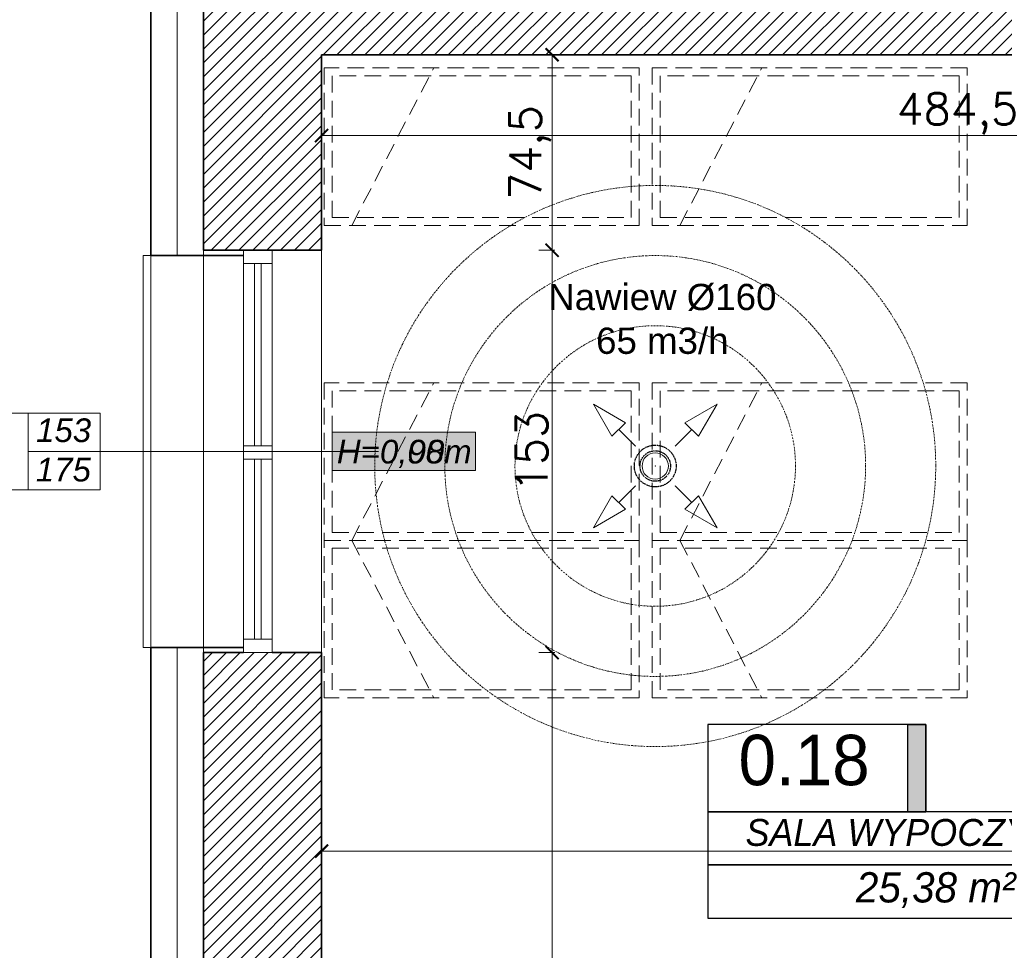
# Model space of a CAD drawing. Header units: millimetres. Extents: x -740 to 33545, y -26688 to 22494.
# Tile 82 of 256: x 8817 to 9192, y 10018 to 10373. Entities that reach past the tile are written whole.
import ezdxf
from ezdxf.lldxf.tags import DXFTag

# ---------------------------------------------------------------- set-up
doc = ezdxf.new("R2010")
doc.units = ezdxf.units.MM
doc.header["$MEASUREMENT"] = 0
for name, pattern in [('CENTERX2', [101.6, 63.5, -12.7, 12.7, -12.7]), ('DASHDOT', [1, 0.5, -0.25, 0, -0.25]), ('DASHED2', [9.525, 6.35, -3.175]), ('DIVIDE2', [0.625, 0.25, -0.125, 0, -0.125, 0, -0.125])]:
    doc.linetypes.add(name, pattern=pattern)
doc.layers.get('Defpoints').update_dxf_attribs({"color": 252})
for name, color, linetype, lineweight in [('## went', 20, 'DIVIDE2', 15), ('_IS_Nawiew', 5, 'Continuous', 20), ('A_istniejące ściany', 252, 'Continuous', 35), ('A_izolacja', 252, 'Continuous', 9), ('A_l.przerywana', 252, 'ICAD_ISO03W100', 9), ('A_okna wymieniane', 252, 'Continuous', 15), ('A_opisy', 252, 'Continuous', 15), ('A_wyposażenie', 252, 'Continuous', 9), ('A_ściany projektowane', 252, 'Continuous', 35), ('l.przerywana', 252, 'ICAD_ISO03W100', 5), ('l.widokowa', 252, 'Continuous', 15), ('l.wypełnien', 252, 'Continuous', 5), ('wymiarowanie', 252, 'Continuous', 9)]:
    doc.layers.add(name, color=color, linetype=linetype, lineweight=lineweight)
doc.layers.add('## went NIEWID', color=51, linetype='DASHDOT', lineweight=15, plot=False)
doc.layers.add('_IS_EKO_Opis_Wentylacja', color=7, linetype='CENTERX2')
doc.layers.add('tabelki opis', color=252, linetype='Continuous')
doc.styles.add('Arial', font='arial.ttf')
doc.styles.add('ARIALL', font='GOTHIC.TTF', dxfattribs={"height": 40})
doc.styles.add('styl2', font='simplex.shx')
doc.linetypes.add('BATTING', pattern='A,0.00254,-2.54,[134,ltypeshp.shx,S=2.54,R=0,X=-2.54,Y=0],-5.08,[134,ltypeshp.shx,S=2.54,R=180,X=2.54,Y=0],-2.54', length=10.16254)
tags = doc.linetypes.add('ICAD_ISO03W100', pattern=[30, 12, -18]).pattern_tags.tags
tags[6:7] = [DXFTag(74, 4), DXFTag(75, 0), DXFTag(340, '0'), DXFTag(46, 1.0), DXFTag(50, 0.0), DXFTag(44, 0.0), DXFTag(45, 0.0)]
tags[4:5] = [DXFTag(74, 4), DXFTag(75, 0), DXFTag(340, '0'), DXFTag(46, 1.0), DXFTag(50, 0.0), DXFTag(44, 0.0), DXFTag(45, 0.0)]
doc.dimstyles.new('Skala 1-50', dxfattribs={"dimtxt": 12, "dimasz": 5, "dimexe": 1, "dimexo": 1, "dimgap": 1.5, "dimtad": 1, "dimdec": 1, "dimrnd": 0.5, "dimtxsty": 'styl2', "dimblk": 'ARCHTICK', "dimcen": 5, "dimadec": 0, "dimazin": 0, "dimtfac": 1, "dimtdec": 1, "dimtmove": 1, "dimatfit": 3, "dimldrblk": 'ARCHTICK', "dimfxl": 0, "dimlwd": -1, "dimlwe": -1, "dimarcsym": 0})

# ---------------------------------------------------------------- blocks, each defined once
blk = doc.blocks.new('_ArchTick')
at = {"color": 0, "linetype": 'ByBlock', "const_width": 0.15}
blk.add_lwpolyline([(-0.5, -0.5), (0.5, 0.5)], dxfattribs=at)
blk = doc.blocks.new('*D2061')
at = {"layer": 'Defpoints', "color": 0}
for p in [(8618.8, 10133.59), (8867.19, 10133.59), (8887.19, 9739.58)]:
    blk.add_point(p, dxfattribs=at)
at = {"layer": 'wymiarowanie', "color": 0}
for p, q in [((8623.8, 10133.59), (8617.8, 10133.59)), ((8618.8, 9739.58), (8618.8, 10133.59)), ((8623.8, 9739.58), (8617.8, 9739.58))]:
    blk.add_line(p, q, dxfattribs=at)
at = {"layer": 'wymiarowanie', "color": 0, "xscale": 5, "yscale": 5, "zscale": 5}
for p, rotation in [((8618.8, 10133.59), 90), ((8618.8, 9739.58), 270)]:
    blk.add_blockref('_ArchTick', p, dxfattribs=dict(at, rotation=rotation))
at = {"layer": 'wymiarowanie', "color": 0, "insert": (8611, 9936.59), "char_height": 12, "attachment_point": 5, "rotation": 90, "style": 'styl2'}
blk.add_mtext('394', dxfattribs=at)
blk = doc.blocks.new('*D2063')
at = {"layer": 'Defpoints', "color": 0}
for p in [(8618.8, 10284.84), (8887.19, 10284.84), (8860.69, 10133.59)]:
    blk.add_point(p, dxfattribs=at)
at = {"layer": 'wymiarowanie', "color": 0}
for p, q in [((8623.8, 10284.84), (8617.8, 10284.84)), ((8618.8, 10133.59), (8618.8, 10284.84)), ((8623.8, 10133.59), (8617.8, 10133.59))]:
    blk.add_line(p, q, dxfattribs=at)
at = {"layer": 'wymiarowanie', "color": 0, "xscale": 5, "yscale": 5, "zscale": 5}
for p, rotation in [((8618.8, 10284.84), 90), ((8618.8, 10133.59), 270)]:
    blk.add_blockref('_ArchTick', p, dxfattribs=dict(at, rotation=rotation))
at = {"layer": 'wymiarowanie', "color": 0, "insert": (8611.15, 10209.21), "char_height": 12, "attachment_point": 5, "rotation": 90, "style": 'styl2'}
blk.add_mtext('151', dxfattribs=at)
blk = doc.blocks.new('*D2064')
at = {"layer": 'Defpoints', "color": 0}
for p in [(8618.8, 10541.8), (8867.19, 10541.8), (8887.19, 10284.84)]:
    blk.add_point(p, dxfattribs=at)
at = {"layer": 'wymiarowanie', "color": 0}
for p, q in [((8623.8, 10541.8), (8617.8, 10541.8)), ((8618.8, 10284.84), (8618.8, 10541.8)), ((8623.8, 10284.84), (8617.8, 10284.84))]:
    blk.add_line(p, q, dxfattribs=at)
at = {"layer": 'wymiarowanie', "color": 0, "xscale": 5, "yscale": 5, "zscale": 5}
for p, rotation in [((8618.8, 10541.8), 90), ((8618.8, 10284.84), 270)]:
    blk.add_blockref('_ArchTick', p, dxfattribs=dict(at, rotation=rotation))
at = {"layer": 'wymiarowanie', "color": 0, "insert": (8611, 10413.32), "char_height": 12, "attachment_point": 5, "rotation": 90, "style": 'styl2'}
blk.add_mtext('257', dxfattribs=at)
blk = doc.blocks.new('*D2227')
at = {"layer": 'Defpoints', "color": 0}
for p in [(8932.19, 10064.95), (9995.19, 10064.95), (8932.19, 10055.97)]:
    blk.add_point(p, dxfattribs=at)
at = {"layer": 'wymiarowanie', "color": 0}
for p, q in [((8932.19, 10060.97), (8932.19, 10054.97)), ((9995.19, 10060.97), (9995.19, 10054.97)), ((9995.19, 10055.97), (8932.19, 10055.97))]:
    blk.add_line(p, q, dxfattribs=at)
at = {"layer": 'wymiarowanie', "color": 0, "xscale": 5, "yscale": 5, "zscale": 5, "rotation": 180}
blk.add_blockref('_ArchTick', (8932.19, 10055.97), dxfattribs=at)
at = {"layer": 'wymiarowanie', "color": 0, "xscale": 5, "yscale": 5, "zscale": 5}
blk.add_blockref('_ArchTick', (9995.19, 10055.97), dxfattribs=at)
at = {"layer": 'wymiarowanie', "color": 0, "insert": (9463.69, 10063.77), "char_height": 12, "attachment_point": 5, "style": 'styl2'}
blk.add_mtext('1063', dxfattribs=at)
blk = doc.blocks.new('*D2623')
at = {"layer": 'Defpoints', "color": 0}
for p in [(8932.19, 10359.34), (9416.72, 10359.34), (9416.72, 10328.56)]:
    blk.add_point(p, dxfattribs=at)
at = {"layer": 'wymiarowanie', "color": 0}
for p, q in [((8932.19, 10333.56), (8932.19, 10327.56)), ((9416.72, 10333.56), (9416.72, 10327.56)), ((8932.19, 10328.56), (9416.72, 10328.56))]:
    blk.add_line(p, q, dxfattribs=at)
at = {"layer": 'wymiarowanie', "color": 0, "xscale": 5, "yscale": 5, "zscale": 5, "rotation": 180}
blk.add_blockref('_ArchTick', (8932.19, 10328.56), dxfattribs=at)
at = {"layer": 'wymiarowanie', "color": 0, "xscale": 5, "yscale": 5, "zscale": 5}
blk.add_blockref('_ArchTick', (9416.72, 10328.56), dxfattribs=at)
at = {"layer": 'wymiarowanie', "color": 0, "insert": (9174.45, 10336.91), "char_height": 12, "attachment_point": 5, "style": 'styl2'}
blk.add_mtext('484,5', dxfattribs=at)
blk = doc.blocks.new('*D2748')
at = {"layer": 'Defpoints', "color": 0}
for p in [(8932.19, 10359.34), (8932.19, 10284.84), (9020.04, 10284.84)]:
    blk.add_point(p, dxfattribs=at)
at = {"layer": 'wymiarowanie', "color": 0}
for p, q in [((9015.04, 10359.34), (9021.04, 10359.34)), ((9020.04, 10359.34), (9020.04, 10284.84)), ((9015.04, 10284.84), (9021.04, 10284.84))]:
    blk.add_line(p, q, dxfattribs=at)
at = {"layer": 'wymiarowanie', "color": 0, "xscale": 5, "yscale": 5, "zscale": 5}
for p, rotation in [((9020.04, 10359.34), 90), ((9020.04, 10284.84), 270)]:
    blk.add_blockref('_ArchTick', p, dxfattribs=dict(at, rotation=rotation))
at = {"layer": 'wymiarowanie', "color": 0, "insert": (9011.69, 10322.09), "char_height": 12, "attachment_point": 5, "rotation": 90, "style": 'styl2'}
blk.add_mtext('74,5', dxfattribs=at)
blk = doc.blocks.new('*D2749')
at = {"layer": 'Defpoints', "color": 0}
for p in [(8932.19, 10284.84), (8932.19, 10131.59), (9020.04, 10131.59)]:
    blk.add_point(p, dxfattribs=at)
at = {"layer": 'wymiarowanie', "color": 0}
for p, q in [((9015.04, 10284.84), (9021.04, 10284.84)), ((9020.04, 10284.84), (9020.04, 10131.59)), ((9015.04, 10131.59), (9021.04, 10131.59))]:
    blk.add_line(p, q, dxfattribs=at)
at = {"layer": 'wymiarowanie', "color": 0, "xscale": 5, "yscale": 5, "zscale": 5}
for p, rotation in [((9020.04, 10284.84), 90), ((9020.04, 10131.59), 270)]:
    blk.add_blockref('_ArchTick', p, dxfattribs=dict(at, rotation=rotation))
at = {"layer": 'wymiarowanie', "color": 0, "insert": (9012.24, 10208.21), "char_height": 12, "attachment_point": 5, "rotation": 90, "style": 'styl2'}
blk.add_mtext('153', dxfattribs=at)
blk = doc.blocks.new('*D2750')
at = {"layer": 'Defpoints', "color": 0}
for p in [(8932.19, 10131.59), (8988.77, 9782.76), (9020.04, 9782.76)]:
    blk.add_point(p, dxfattribs=at)
at = {"layer": 'wymiarowanie', "color": 0}
for p, q in [((9015.04, 10131.59), (9021.04, 10131.59)), ((9020.04, 10131.59), (9020.04, 9782.76)), ((9015.04, 9782.76), (9021.04, 9782.76))]:
    blk.add_line(p, q, dxfattribs=at)
at = {"layer": 'wymiarowanie', "color": 0, "xscale": 5, "yscale": 5, "zscale": 5}
for p, rotation in [((9020.04, 10131.59), 90), ((9020.04, 9782.76), 270)]:
    blk.add_blockref('_ArchTick', p, dxfattribs=dict(at, rotation=rotation))
at = {"layer": 'wymiarowanie', "color": 0, "insert": (9012.24, 9957.18), "char_height": 12, "attachment_point": 5, "rotation": 90, "style": 'styl2'}
blk.add_mtext('349', dxfattribs=at)
blk = doc.blocks.new('erdrrer')
at = {"layer": '## went', "color": 5, "linetype": 'Continuous', "lineweight": 15}
for p, q in [((341343.16, 163325.05), (341331.68, 163331.67)), ((341331.68, 163331.67), (341338.31, 163320.2)), ((341331.68, 163331.67), (341338.31, 163320.2)), ((341364.32, 163325.05), (341375.8, 163331.67)), ((341375.8, 163331.67), (341369.17, 163320.2)), ((341375.8, 163331.67), (341369.17, 163320.2)), ((341338.31, 163320.2), (341343.16, 163325.05)), ((341338.31, 163320.2), (341343.16, 163325.05)), ((341369.17, 163320.2), (341364.32, 163325.05)), ((341369.17, 163320.2), (341364.32, 163325.05)), ((341346.65, 163316.7), (341340.73, 163322.62)), ((341360.83, 163316.7), (341366.75, 163322.62)), ((341346.82, 163316.53), (341346.82, 163316.53)), ((341346.65, 163302.53), (341340.73, 163296.61)), ((341346.82, 163302.7), (341346.82, 163302.7)), ((341360.66, 163302.7), (341360.66, 163302.7)), ((341360.83, 163302.53), (341366.75, 163296.61)), ((341338.31, 163299.03), (341331.68, 163287.56)), ((341343.16, 163294.18), (341338.31, 163299.03)), ((341343.16, 163294.18), (341338.31, 163299.03)), ((341364.32, 163294.18), (341369.17, 163299.03)), ((341364.32, 163294.18), (341369.17, 163299.03)), ((341369.17, 163299.03), (341375.8, 163287.56)), ((341331.68, 163287.56), (341343.16, 163294.18)), ((341331.68, 163287.56), (341343.16, 163294.18)), ((341375.8, 163287.56), (341364.32, 163294.18)), ((341375.8, 163287.56), (341364.32, 163294.18))]:
    blk.add_line(p, q, dxfattribs=at)
at = {"layer": '## went', "color": 5, "linetype": 'Continuous', "const_width": 0.0165}
for points in [[(341331.68, 163331.67), (341338.31, 163320.2), (341343.16, 163325.05)], [(341375.8, 163331.67), (341369.17, 163320.2), (341364.32, 163325.05)], [(341331.68, 163287.56), (341343.16, 163294.18), (341338.31, 163299.03)], [(341375.8, 163287.56), (341364.32, 163294.18), (341369.17, 163299.03)]]:
    blk.add_lwpolyline(points, close=True, dxfattribs=at)
at = {"layer": '## went', "color": 5, "lineweight": 30}
for radius in [7.45, 5.44]:
    blk.add_circle((341353.74, 163309.62), radius, dxfattribs=at)
at = {"layer": '## went', "color": 5, "lineweight": 15}
blk.add_point((341353.74, 163309.62), dxfattribs=at)
blk.add_point((341353.74, 163309.62), dxfattribs=at)
at = {"layer": '## went NIEWID'}
for radius in [100, 75, 50]:
    blk.add_circle((341353.74, 163309.62), radius, dxfattribs=at)

msp = doc.modelspace()

# ---------------------------------------------------------------- hatches: boundary and pattern name
at = {"layer": 'A_opisy', "ltscale": 0.3}
msp.add_hatch(color=256, dxfattribs=at).paths.add_polyline_path([(8936.24, 10215.52), (8990.79, 10215.52), (8990.79, 10200.91), (8936.24, 10200.91)])
msp.add_hatch(color=256, dxfattribs=at).paths.add_polyline_path([(8936.24, 10215.52), (8990.79, 10215.52), (8990.79, 10200.91), (8936.24, 10200.91)])
msp.add_hatch(color=256, dxfattribs=at).paths.add_polyline_path([(8936.24, 10215.52), (8990.79, 10215.52), (8990.79, 10200.91), (8936.24, 10200.91)])
msp.add_hatch(color=256, dxfattribs=at).paths.add_polyline_path([(8936.24, 10215.52), (8990.79, 10215.52), (8990.79, 10200.91), (8936.24, 10200.91)])
at = {"layer": 'l.wypełnien'}
h = msp.add_hatch(dxfattribs=at)
h.set_pattern_fill('ANSI31', color=256, scale=30, style=0)
h.paths.add_polyline_path([(8887.19, 10284.84), (8887.19, 10539.8), (8932.19, 10539.8), (8932.19, 10402.52), (9059.57, 10402.52), (9368.19, 10402.52), (9394.23, 10402.52), (9416.72, 10402.52), (9416.72, 10359.34), (9405.31, 10359.34), (9376.25, 10359.34), (8932.19, 10359.34), (8932.19, 10284.84)])
h.paths.add_polyline_path([(9871.19, 10801.99), (9871.19, 10791.99), (9878.23, 10791.99), (9890.23, 10791.99), (10052.23, 10791.99), (10052.23, 10564.52), (10066.23, 10564.52), (10066.23, 10706), (10066.23, 10711.93), (10066.23, 10711.98), (10066.23, 10728.73), (10066.23, 10765.23), (10066.23, 10776), (10066.23, 10781.93), (10066.23, 10781.98), (10066.23, 10781.93), (10066.23, 10776), (10066.22, 10776), (10066.23, 10781.93), (10066.23, 10781.98), (10066.23, 10791.99), (10125.49, 10791.99), (10125.49, 10808.08), (10125.49, 10819.93), (10125.49, 10834.32), (10058.81, 10834.32), (9924.19, 10834.32), (9924.19, 10862.32), (9879.19, 10862.32), (9879.19, 10834.32), (9871.19, 10834.32), (9871.19, 10801.99)])
h.paths.add_polyline_path([(9570.47, 10794.52), (9731.23, 10794.52), (9731.23, 10731.52), (9748.23, 10731.52), (9748.23, 10793.99), (9768.19, 10793.99), (9768.19, 10801.99), (9781.19, 10801.99), (9781.19, 10834.32), (9769.78, 10834.32), (9645.19, 10834.32), (9645.19, 10833.52), (9604.19, 10833.52), (9570.47, 10833.52)])
h.paths.add_polyline_path([(9394.23, 10794.52), (9428.47, 10794.52), (9428.47, 10833.52), (9388.19, 10833.52), (9388.19, 10794.52), (9394.23, 10794.52)])
h.paths.add_polyline_path([(9428.47, 10794.52), (9428.47, 10833.52), (9448.47, 10833.52), (9448.47, 10794.52)])
h.paths.add_polyline_path([(9550.47, 10794.52), (9570.47, 10794.52), (9570.47, 10833.52), (9550.47, 10833.52)])
h.paths.add_polyline_path([(9368.19, 10794.52), (9388.19, 10794.52), (9388.19, 10833.52), (9368.19, 10833.52)])
h.paths.add_polyline_path([(9604.19, 10833.52), (9604.19, 10849.32), (9645.19, 10849.32), (9645.19, 10833.52)])
h.paths.add_polyline_path([(9368.19, 10422.52), (9368.19, 10402.52), (9394.23, 10402.52), (9394.23, 10422.52)])
h.paths.add_polyline_path([(9368.19, 10774.52), (9394.23, 10774.52), (9394.23, 10794.52), (9368.19, 10794.52)])
h = msp.add_hatch(dxfattribs=at)
h.set_pattern_fill('ANSI31', color=256, scale=30, style=0)
h.paths.add_polyline_path([(8887.19, 10131.59), (8887.19, 9739.58), (8988.77, 9739.58), (8988.77, 9782.76), (8932.19, 9782.76), (8932.19, 10131.59), (8913.43, 10131.59), (8902.43, 10131.59)])
h.paths.add_polyline_path([(10184.83, 9782.76), (10254.19, 9782.76), (10254.19, 9762.76), (10279.59, 9762.76), (10279.59, 9782.76), (10294.77, 9782.76), (10294.77, 9739.58), (10184.83, 9739.58)])
h.paths.add_polyline_path([(9635.2, 9739.58), (9635.2, 9782.76), (9538.82, 9782.76), (9538.82, 9739.58)])
h.paths.add_polyline_path([(9189.01, 9739.58), (9189.01, 9782.76), (9138.77, 9782.76), (9138.77, 9739.58)])
h.paths.add_polyline_path([(9835.02, 9739.58), (9835.02, 9782.76), (9785.2, 9782.76), (9785.2, 9739.58)])
h.paths.add_polyline_path([(10034.83, 9739.58), (10034.83, 9782.76), (9985.02, 9782.76), (9985.02, 9739.58)])
h.paths.add_polyline_path([(9388.82, 9739.58), (9388.82, 9782.76), (9339.01, 9782.76), (9339.01, 9739.58)])
h.paths.add_polyline_path([(10301.6, 9739.58), (10314.77, 9739.58), (10314.77, 9782.76), (10294.77, 9782.76), (10294.77, 9739.58)])
h.paths.add_polyline_path([(10254.19, 9762.76), (10279.59, 9762.76), (10279.59, 9782.76), (10254.19, 9782.76)])
at = {"layer": 'tabelki opis'}
msp.add_hatch(color=256, dxfattribs=at).paths.add_polyline_path([(9162.49, 10070.96), (9162.49, 10104.23), (9155.53, 10104.23), (9155.53, 10070.96)])

# ---------------------------------------------------------------- linework, layer by layer
at = {"layer": '_IS_Nawiew'}
msp.add_circle((9059.32, 10202.67), 5, dxfattribs=at)
at = {"layer": 'A_istniejące ściany'}
msp.add_line((8932.19, 10359.34), (8932.19, 10284.84), dxfattribs=at)
for points in [[(8887.19, 10539.8), (8887.19, 10284.84)], [(8932.19, 10359.34), (9405.31, 10359.34)], [(8887.19, 10284.84), (8932.19, 10284.84)], [(8887.19, 10284.84), (8902.43, 10284.84)], [(8913.43, 10284.84), (8932.19, 10284.84)], [(8887.19, 10131.59), (8887.19, 9739.58)], [(8887.19, 10131.59), (8902.43, 10131.59)], [(8913.43, 10131.59), (8932.19, 10131.59)], [(8932.19, 10131.59), (8932.19, 9782.76)]]:
    msp.add_lwpolyline(points, dxfattribs=at)
at = {"layer": 'A_izolacja', "lineweight": 35}
msp.add_line((8902.43, 10133.59), (8867.19, 10133.59), dxfattribs=at)
at = {"layer": 'A_izolacja', "linetype": 'BATTING', "ltscale": 0.1}
for points in [[(8877.19, 10539.8), (8877.19, 10282.84)], [(8877.19, 10133.59), (8877.19, 9729.58), (8990.77, 9729.58)]]:
    msp.add_lwpolyline(points, dxfattribs=at)
at = {"layer": 'A_izolacja', "lineweight": 35}
for points in [[(8867.19, 10521.8), (8867.19, 10282.84)], [(8867.19, 10133.59), (8867.19, 9719.58), (8990.77, 9719.58)]]:
    msp.add_lwpolyline(points, dxfattribs=at)
at = {"layer": 'A_l.przerywana', "ltscale": 0.3}
for points in [[(8887.19, 10131.59), (8887.19, 10284.84)], [(8932.19, 10284.84), (8932.19, 10131.59)]]:
    msp.add_lwpolyline(points, dxfattribs=at)
at = {"layer": 'A_okna wymieniane', "linetype": 'Continuous', "lineweight": 15}
for points in [[(8902.43, 10284.84), (8902.43, 10279.76)], [(8913.43, 10284.84), (8902.43, 10284.84)], [(8913.43, 10279.76), (8913.43, 10284.84)], [(8902.43, 10279.76), (8913.43, 10279.76)], [(8906.66, 10279.76), (8906.66, 10210.33)], [(8909.2, 10279.76), (8906.66, 10279.76)], [(8909.2, 10210.33), (8909.2, 10279.76)], [(8902.43, 10210.33), (8902.43, 10205.25)], [(8913.43, 10210.33), (8902.43, 10210.33)], [(8906.66, 10210.33), (8909.2, 10210.33)], [(8913.43, 10205.25), (8913.43, 10210.33)], [(8902.43, 10205.25), (8913.43, 10205.25)], [(8906.66, 10205.25), (8906.66, 10136.67)], [(8909.2, 10205.25), (8906.66, 10205.25)], [(8909.2, 10136.67), (8909.2, 10205.25)], [(8902.43, 10136.67), (8902.43, 10131.59)], [(8913.43, 10136.67), (8902.43, 10136.67)], [(8906.66, 10136.67), (8909.2, 10136.67)], [(8913.43, 10131.59), (8913.43, 10136.67)]]:
    msp.add_lwpolyline(points, dxfattribs=at)
at = {"layer": 'A_okna wymieniane', "linetype": 'Continuous', "lineweight": 13}
for points in [[(8902.43, 10210.33), (8902.43, 10279.76)], [(8913.43, 10279.76), (8913.43, 10210.33)], [(8902.43, 10136.67), (8902.43, 10205.25)], [(8913.43, 10205.25), (8913.43, 10136.67)]]:
    msp.add_lwpolyline(points, dxfattribs=at)
at = {"layer": 'A_okna wymieniane'}
msp.add_lwpolyline([(8902.43, 10131.59), (8913.43, 10131.59)], dxfattribs=at)
at = {"layer": 'A_opisy'}
msp.add_line((8820.45, 10208.21), (8953.92, 10208.21), dxfattribs=at)
at = {"layer": 'A_opisy', "ltscale": 0.3}
for points in [[(8791.24, 10193.61), (8820.45, 10193.61), (8820.45, 10222.82), (8791.24, 10222.82)], [(8820.45, 10222.82), (8847.84, 10222.82), (8847.84, 10208.21), (8820.45, 10208.21)], [(8936.24, 10215.52), (8990.79, 10215.52), (8990.79, 10200.91), (8936.24, 10200.91)], [(8936.24, 10215.52), (8990.79, 10215.52), (8990.79, 10200.91), (8936.24, 10200.91)], [(8936.24, 10215.52), (8990.79, 10215.52), (8990.79, 10200.91), (8936.24, 10200.91)], [(8936.24, 10215.52), (8990.79, 10215.52), (8990.79, 10200.91), (8936.24, 10200.91)], [(8820.45, 10208.21), (8847.84, 10208.21), (8847.84, 10193.61), (8820.45, 10193.61)]]:
    msp.add_lwpolyline(points, close=True, dxfattribs=at)
at = {"layer": 'A_wyposażenie', "linetype": 'DASHED2'}
for p, q in [((8943.71, 10294.34), (8974.94, 10354.34)), ((8943.71, 10294.34), (8974.94, 10354.34)), ((9068.71, 10294.34), (9099.94, 10354.34)), ((9068.71, 10294.34), (9099.94, 10354.34)), ((8943.71, 10174.34), (8974.94, 10234.34)), ((8943.71, 10174.34), (8974.94, 10234.34)), ((9068.71, 10174.34), (9099.94, 10234.34)), ((9068.71, 10174.34), (9099.94, 10234.34)), ((8943.71, 10174.34), (8974.94, 10114.34)), ((8943.71, 10174.34), (8974.94, 10114.34)), ((9068.71, 10174.34), (9099.94, 10114.34)), ((9068.71, 10174.34), (9099.94, 10114.34))]:
    msp.add_line(p, q, dxfattribs=at)
for points in [[(8933.19, 10354.34), (8933.19, 10294.34), (9053.19, 10294.34), (9053.19, 10354.34)], [(8933.19, 10354.34), (8933.19, 10294.34), (9053.19, 10294.34), (9053.19, 10354.34)], [(9058.19, 10354.34), (9058.19, 10294.34), (9178.19, 10294.34), (9178.19, 10354.34)], [(9058.19, 10354.34), (9058.19, 10294.34), (9178.19, 10294.34), (9178.19, 10354.34)], [(8936.19, 10351.34), (8936.19, 10297.34), (9050.19, 10297.34), (9050.19, 10351.34)], [(8936.19, 10351.34), (8936.19, 10297.34), (9050.19, 10297.34), (9050.19, 10351.34)], [(9061.19, 10351.34), (9061.19, 10297.34), (9175.19, 10297.34), (9175.19, 10351.34)], [(9061.19, 10351.34), (9061.19, 10297.34), (9175.19, 10297.34), (9175.19, 10351.34)], [(8933.19, 10234.34), (8933.19, 10174.34), (9053.19, 10174.34), (9053.19, 10234.34)], [(8933.19, 10234.34), (8933.19, 10174.34), (9053.19, 10174.34), (9053.19, 10234.34)], [(9058.19, 10234.34), (9058.19, 10174.34), (9178.19, 10174.34), (9178.19, 10234.34)], [(9058.19, 10234.34), (9058.19, 10174.34), (9178.19, 10174.34), (9178.19, 10234.34)], [(8936.19, 10231.34), (8936.19, 10177.34), (9050.19, 10177.34), (9050.19, 10231.34)], [(8936.19, 10231.34), (8936.19, 10177.34), (9050.19, 10177.34), (9050.19, 10231.34)], [(9061.19, 10231.34), (9061.19, 10177.34), (9175.19, 10177.34), (9175.19, 10231.34)], [(9061.19, 10231.34), (9061.19, 10177.34), (9175.19, 10177.34), (9175.19, 10231.34)], [(8933.19, 10114.34), (8933.19, 10174.34), (9053.19, 10174.34), (9053.19, 10114.34)], [(8933.19, 10114.34), (8933.19, 10174.34), (9053.19, 10174.34), (9053.19, 10114.34)], [(9058.19, 10114.34), (9058.19, 10174.34), (9178.19, 10174.34), (9178.19, 10114.34)], [(9058.19, 10114.34), (9058.19, 10174.34), (9178.19, 10174.34), (9178.19, 10114.34)], [(8936.19, 10117.34), (8936.19, 10171.34), (9050.19, 10171.34), (9050.19, 10117.34)], [(8936.19, 10117.34), (8936.19, 10171.34), (9050.19, 10171.34), (9050.19, 10117.34)], [(9061.19, 10117.34), (9061.19, 10171.34), (9175.19, 10171.34), (9175.19, 10117.34)], [(9061.19, 10117.34), (9061.19, 10171.34), (9175.19, 10171.34), (9175.19, 10117.34)]]:
    msp.add_lwpolyline(points, close=True, dxfattribs=at)
at = {"layer": 'A_ściany projektowane', "lineweight": 35}
msp.add_line((8902.43, 10282.84), (8867.19, 10282.84), dxfattribs=at)
at = {"layer": 'l.przerywana', "ltscale": 0.3}
msp.add_line((8867.19, 10282.84), (8867.19, 10133.59), dxfattribs=at)
at = {"layer": 'l.widokowa'}
msp.add_lwpolyline([(8867.19, 10282.84), (8864.19, 10282.84), (8864.19, 10133.59), (8867.19, 10133.59)], dxfattribs=at)
at = {"layer": 'tabelki opis'}
for points in [[(9162.49, 10104.23), (9079.33, 10104.23), (9079.33, 10070.96), (9162.49, 10070.96), (9162.49, 10104.23)], [(9079.33, 10050.69), (9244.06, 10050.69), (9244.06, 10070.96), (9079.33, 10070.96), (9079.33, 10050.69)], [(9079.33, 10030.41), (9244.06, 10030.41), (9244.06, 10050.69), (9079.33, 10050.69), (9079.33, 10030.41)]]:
    msp.add_lwpolyline(points, dxfattribs=at)
msp.add_lwpolyline([(9162.49, 10070.96), (9155.53, 10070.96), (9155.53, 10104.23), (9162.49, 10104.23)], close=True, dxfattribs=at)

# ---------------------------------------------------------------- block references
at = {"layer": '_IS_Nawiew', "xscale": 1.0688, "yscale": 1.0688, "zscale": 1.0688}
msp.add_blockref('erdrrer', (-355779.55, -164342.65), dxfattribs=at)

# ---------------------------------------------------------------- texts
at = {"layer": '_IS_EKO_Opis_Wentylacja', "insert": (9062.03, 10258.65), "char_height": 10, "width": 108.1234, "attachment_point": 5, "style": 'Arial'}
msp.add_mtext('Nawiew %%C160 \\P65 m3/h', dxfattribs=at)
at = {"layer": 'A_opisy', "ltscale": 0.3, "char_height": 9, "width": 91.4611, "attachment_point": 1, "style": 'ARIALL'}
for s, insert in [('\\pi36.17705;{\\fArial|b0|i1|c238|p34;153}\\P\\pi36.07805;{\\fArial|b0|i1|c238|p34;175}', (8787.24, 10220.79)), ('{\\fArial|b0|i1|c238|p34;H=0,00m}', (8938.01, 10212.64)), ('{\\fArial|b0|i1|c238|p34;H=0,98m}', (8938.01, 10212.64))]:
    msp.add_mtext(s, dxfattribs=dict(at, insert=insert))
at = {"layer": 'A_opisy', "ltscale": 0.3, "insert": (9048.68, 9636.58), "char_height": 10.8, "width": 109.7533, "attachment_point": 1, "rotation": 90, "style": 'ARIALL'}
msp.add_mtext('\\pi43.41246;{\\fArial|b0|i1|c238|p34;153}\\P\\pi43.29366;{\\fArial|b0|i1|c238|p34;175}', dxfattribs=at)
at = {"layer": 'tabelki opis', "attachment_point": 1}
for s, insert, char_height, width in [('{\\fCentury Gothic|b0|i0|c238|p34;0.18}', (9091.06, 10100.27), 19.2, 56.7), ('\\pi14.38464;{\\fCentury Gothic|b0|i1|c238|p34;SALA WYPOCZYNKU}', (9079.33, 10068.2), 10.24, 164.736), ('{\\fCentury Gothic|b0|i1|c238|p34;25,38 m²}', (9135.79, 10047.92), 11.52, 68.7387)]:
    msp.add_mtext(s, dxfattribs=dict(at, insert=insert, char_height=char_height, width=width))
at = {"layer": 'wymiarowanie', "char_height": 12, "width": 621.5287, "attachment_point": 1}
for s, insert in [('\\pi11.65274;{\\fCentury Gothic|b0|i0|c238|p34;Warstwa tynkarska - wyprawa dekoracyjna z tynku silikonowego o strukturze }\\pi12.21674;{\\fCentury Gothic|b0|i0|c238|p34;baranka o uziarnieniu 1,5 lub 2mm; kolor wg NCS:S1002-G50Y}\\P\\pi419.66474;{\\fCentury Gothic|b0|i0|c238|p34;grubość styropianu 20cm}\\P\\pi621.52874;{\\fCentury Gothic|b0|i0|c238|p34; }', (5416.61, 10370.91)), ('\\pi452.88074;{\\fCentury Gothic|b0|i0|c238|p34;Parapety zewnętrzne}\\P\\pi223.76474;{\\fCentury Gothic|b0|i0|c238|p34; z blachy stalowej powlekanej w kolorze RAL 7016}', (5416.61, 10228.95)), ('\\pi463.76474;{\\fCentury Gothic|b0|i0|c238|p34;Obróbka cokołowa}\\P\\pi223.76474;{\\fCentury Gothic|b0|i0|c238|p34; z blachy stalowej powlekanej w kolorze RAL 7016}', (5416.61, 10130.15))]:
    msp.add_mtext(s, dxfattribs=dict(at, insert=insert))

# ---------------------------------------------------------------- dimensions: what is measured, and where the dimension line sits
at = {"layer": 'wymiarowanie'}
for base, p1, p2, picture, middle in [((8618.8, 10541.8), (8887.19, 10284.84), (8867.19, 10541.8), '*D2064', (8611, 10413.32)), ((9020.04, 10284.84), (8932.19, 10359.34), (8932.19, 10284.84), '*D2748', (9011.69, 10322.09)), ((8618.8028, 10284.8362), (8860.6855, 10133.5896), (8887.1855, 10284.8362), '*D2063', (8611.1528, 10209.2129)), ((9020.0381, 10131.5896), (8932.1855, 10284.8362), (8932.1855, 10131.5896), '*D2749', (9012.2381, 10208.2129)), ((8618.8, 10133.59), (8887.19, 9739.58), (8867.19, 10133.59), '*D2061', (8611, 9936.59)), ((9020.04, 9782.76), (8932.19, 10131.59), (8988.77, 9782.76), '*D2750', (9012.24, 9957.18))]:
    dim = msp.add_linear_dim(base=base, p1=p1, p2=p2, angle=90, dimstyle='Skala 1-50', dxfattribs=at)
    dim.commit()
    dim.dimension.update_dxf_attribs({"geometry": picture, "text_midpoint": middle})
for base, p1, p2, picture, middle in [((9416.72, 10328.56), (8932.19, 10359.34), (9416.72, 10359.34), '*D2623', (9174.45, 10336.91)), ((8932.19, 10055.97), (9995.19, 10064.95), (8932.19, 10064.95), '*D2227', (9463.69, 10063.77))]:
    dim = msp.add_linear_dim(base=base, p1=p1, p2=p2, dimstyle='Skala 1-50', dxfattribs=at)
    dim.commit()
    dim.dimension.update_dxf_attribs({"geometry": picture, "text_midpoint": middle})

doc.saveas('drawing.dxf')
